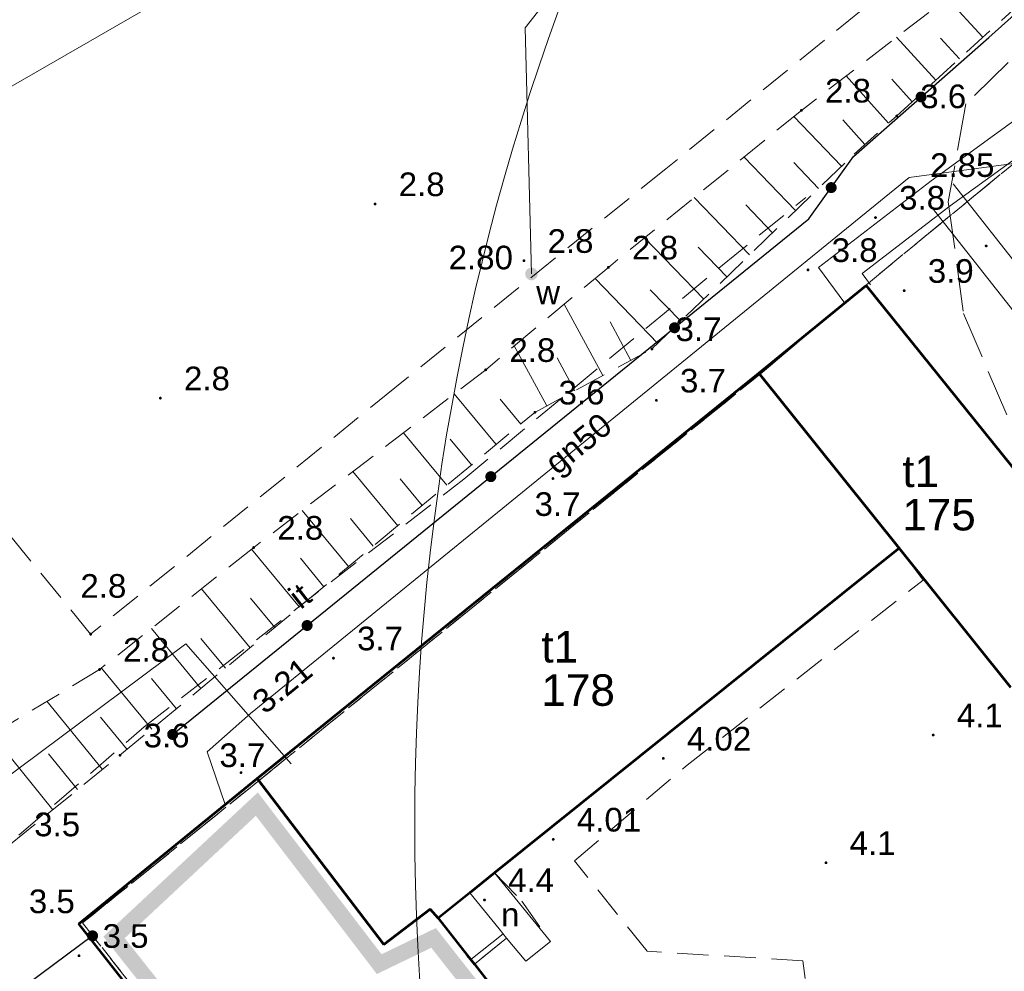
# Model space of a CAD drawing. Extents: x 5474185 to 5474933, y 5916077 to 5916824.
# Tile 132 of 256: x 5474531 to 5474562, y 5916305 to 5916335. Entities that reach past the tile are written whole.
import ezdxf
from ezdxf.enums import TextEntityAlignment as Align

# ---------------------------------------------------------------- set-up
doc = ezdxf.new("R2010")
doc.units = 0
for name, pattern in [('PRZER1-1', [1, 0.5, -0.5]), ('PRZER2-1', [1.5, 1, -0.5]), ('PRZER3-1', [2, 1.5, -0.5])]:
    doc.linetypes.add(name, pattern=pattern)
for name, color, linetype, lineweight in [('GESBZO', 253, 'CONTINUOUS', 50), ('GESBZO_O', 253, 'CONTINUOUS', 50), ('GESKKL', 253, 'CONTINUOUS', 18), ('GESPON', 253, 'CONTINUOUS', 18), ('GESPON_O', 253, 'CONTINUOUS', 18), ('GESSCH', 253, 'CONTINUOUS', 18), ('GESUZY', 253, 'CONTINUOUS', 18), ('GSLKOG', 253, 'CONTINUOUS', 35), ('GSLTZI', 253, 'CONTINUOUS', 18), ('GSLTZI_O', 253, 'CONTINUOUS', 18), ('GSPWPN', 253, 'CONTINUOUS', 13), ('GSPWPN_O', 253, 'CONTINUOUS', 13), ('GSPWPS', 253, 'CONTINUOUS', 13), ('GSPWPS_O', 253, 'CONTINUOUS', 13), ('GSSKOA', 253, 'CONTINUOUS', 18), ('GSSKOD', 253, 'CONTINUOUS', 18), ('GSSSPS', 254, 'CONTINUOUS', 18), ('GSSZSN', 254, 'CONTINUOUS', 18), ('GULCPR', 254, 'CONTINUOUS', 18), ('GULGPR', 254, 'CONTINUOUS', 18), ('GULGPR_O', 254, 'CONTINUOUS', 18), ('GULWPR', 7, 'CONTINUOUS', 18), ('GUPPRZ_O', 40, 'CONTINUOUS', 18), ('GUPWZA', 253, 'CONTINUOUS', 18), ('GUPWZA_O', 253, 'CONTINUOUS', 18), ('IS HP zasięg', 251, 'CONTINUOUS', 20)]:
    doc.layers.add(name, color=color, linetype=linetype, lineweight=lineweight)
doc.layers.add('I-SCIANA', color=12, linetype='CONTINUOUS')
doc.styles.add('Arial', font='arial.ttf')

msp = doc.modelspace()

# ---------------------------------------------------------------- hatches: boundary and pattern name
at = {"layer": 'GSLKOG'}
for points in [[(5474559.363733, 5916332.750363), (5474559.318918, 5916332.75923), (5474559.277924, 5916332.779394), (5474559.243546, 5916332.80948), (5474559.218127, 5916332.847439), (5474559.203398, 5916332.890684), (5474559.200363, 5916332.936267), (5474559.20923, 5916332.981082), (5474559.229394, 5916333.022076), (5474559.25948, 5916333.056454), (5474559.297439, 5916333.081873), (5474559.340684, 5916333.096602), (5474559.386267, 5916333.099637), (5474559.431082, 5916333.09077), (5474559.472076, 5916333.070606), (5474559.506454, 5916333.04052), (5474559.531873, 5916333.002561), (5474559.546602, 5916332.959316), (5474559.549637, 5916332.913733), (5474559.54077, 5916332.868918), (5474559.520606, 5916332.827924), (5474559.49052, 5916332.793546), (5474559.452561, 5916332.768127), (5474559.409316, 5916332.753398)], [(5474559.363733, 5916332.750363), (5474559.318918, 5916332.75923), (5474559.277924, 5916332.779394), (5474559.243546, 5916332.80948), (5474559.218127, 5916332.847439), (5474559.203398, 5916332.890684), (5474559.200363, 5916332.936267), (5474559.20923, 5916332.981082), (5474559.229394, 5916333.022076), (5474559.25948, 5916333.056454), (5474559.297439, 5916333.081873), (5474559.340684, 5916333.096602), (5474559.386267, 5916333.099637), (5474559.431082, 5916333.09077), (5474559.472076, 5916333.070606), (5474559.506454, 5916333.04052), (5474559.531873, 5916333.002561), (5474559.546602, 5916332.959316), (5474559.549637, 5916332.913733), (5474559.54077, 5916332.868918), (5474559.520606, 5916332.827924), (5474559.49052, 5916332.793546), (5474559.452561, 5916332.768127), (5474559.409316, 5916332.753398)], [(5474556.508363, 5916329.875793), (5474556.463841, 5916329.886035), (5474556.423488, 5916329.907451), (5474556.390053, 5916329.938581), (5474556.365813, 5916329.977305), (5474556.352422, 5916330.020982), (5474556.350793, 5916330.066637), (5474556.361035, 5916330.111159), (5474556.382451, 5916330.151512), (5474556.413581, 5916330.184947), (5474556.452305, 5916330.209187), (5474556.495982, 5916330.222578), (5474556.541637, 5916330.224207), (5474556.586159, 5916330.213965), (5474556.626512, 5916330.192549), (5474556.659947, 5916330.161419), (5474556.684187, 5916330.122695), (5474556.697578, 5916330.079018), (5474556.699207, 5916330.033363), (5474556.688965, 5916329.988841), (5474556.667549, 5916329.948488), (5474556.636419, 5916329.915053), (5474556.597695, 5916329.890813), (5474556.554018, 5916329.877422)], [(5474556.508363, 5916329.875793), (5474556.463841, 5916329.886035), (5474556.423488, 5916329.907451), (5474556.390053, 5916329.938581), (5474556.365813, 5916329.977305), (5474556.352422, 5916330.020982), (5474556.350793, 5916330.066637), (5474556.361035, 5916330.111159), (5474556.382451, 5916330.151512), (5474556.413581, 5916330.184947), (5474556.452305, 5916330.209187), (5474556.495982, 5916330.222578), (5474556.541637, 5916330.224207), (5474556.586159, 5916330.213965), (5474556.626512, 5916330.192549), (5474556.659947, 5916330.161419), (5474556.684187, 5916330.122695), (5474556.697578, 5916330.079018), (5474556.699207, 5916330.033363), (5474556.688965, 5916329.988841), (5474556.667549, 5916329.948488), (5474556.636419, 5916329.915053), (5474556.597695, 5916329.890813), (5474556.554018, 5916329.877422)], [(5474551.537778, 5916325.429086), (5474551.49335, 5916325.439727), (5474551.453189, 5916325.461503), (5474551.420034, 5916325.492932), (5474551.396143, 5916325.53187), (5474551.383144, 5916325.575666), (5474551.381922, 5916325.621334), (5474551.392562, 5916325.665761), (5474551.414339, 5916325.705922), (5474551.445767, 5916325.739077), (5474551.484706, 5916325.762969), (5474551.528502, 5916325.775968), (5474551.574169, 5916325.77719), (5474551.618597, 5916325.766549), (5474551.658757, 5916325.744773), (5474551.691913, 5916325.713345), (5474551.715804, 5916325.674406), (5474551.728803, 5916325.63061), (5474551.730025, 5916325.584942), (5474551.719385, 5916325.540515), (5474551.697608, 5916325.500354), (5474551.66618, 5916325.467199), (5474551.627241, 5916325.443307), (5474551.583445, 5916325.430308)], [(5474551.537778, 5916325.429086), (5474551.49335, 5916325.439727), (5474551.453189, 5916325.461503), (5474551.420034, 5916325.492932), (5474551.396143, 5916325.53187), (5474551.383144, 5916325.575666), (5474551.381922, 5916325.621334), (5474551.392562, 5916325.665761), (5474551.414339, 5916325.705922), (5474551.445767, 5916325.739077), (5474551.484706, 5916325.762969), (5474551.528502, 5916325.775968), (5474551.574169, 5916325.77719), (5474551.618597, 5916325.766549), (5474551.658757, 5916325.744773), (5474551.691913, 5916325.713345), (5474551.715804, 5916325.674406), (5474551.728803, 5916325.63061), (5474551.730025, 5916325.584942), (5474551.719385, 5916325.540515), (5474551.697608, 5916325.500354), (5474551.66618, 5916325.467199), (5474551.627241, 5916325.443307), (5474551.583445, 5916325.430308)], [(5474545.711804, 5916320.705948), (5474545.667377, 5916320.716589), (5474545.627216, 5916320.738365), (5474545.594061, 5916320.769793), (5474545.570169, 5916320.808732), (5474545.55717, 5916320.852528), (5474545.555948, 5916320.898196), (5474545.566589, 5916320.942623), (5474545.588365, 5916320.982784), (5474545.619793, 5916321.015939), (5474545.658732, 5916321.039831), (5474545.702528, 5916321.05283), (5474545.748196, 5916321.054052), (5474545.792623, 5916321.043411), (5474545.832784, 5916321.021635), (5474545.865939, 5916320.990207), (5474545.889831, 5916320.951268), (5474545.90283, 5916320.907472), (5474545.904052, 5916320.861804), (5474545.893411, 5916320.817377), (5474545.871635, 5916320.777216), (5474545.840207, 5916320.744061), (5474545.801268, 5916320.720169), (5474545.757472, 5916320.70717)], [(5474545.711804, 5916320.705948), (5474545.667377, 5916320.716589), (5474545.627216, 5916320.738365), (5474545.594061, 5916320.769793), (5474545.570169, 5916320.808732), (5474545.55717, 5916320.852528), (5474545.555948, 5916320.898196), (5474545.566589, 5916320.942623), (5474545.588365, 5916320.982784), (5474545.619793, 5916321.015939), (5474545.658732, 5916321.039831), (5474545.702528, 5916321.05283), (5474545.748196, 5916321.054052), (5474545.792623, 5916321.043411), (5474545.832784, 5916321.021635), (5474545.865939, 5916320.990207), (5474545.889831, 5916320.951268), (5474545.90283, 5916320.907472), (5474545.904052, 5916320.861804), (5474545.893411, 5916320.817377), (5474545.871635, 5916320.777216), (5474545.840207, 5916320.744061), (5474545.801268, 5916320.720169), (5474545.757472, 5916320.70717)], [(5474539.885831, 5916315.98281), (5474539.841403, 5916315.993451), (5474539.801243, 5916316.015227), (5474539.768087, 5916316.046655), (5474539.744196, 5916316.085594), (5474539.731197, 5916316.12939), (5474539.729975, 5916316.175058), (5474539.740615, 5916316.219485), (5474539.762392, 5916316.259646), (5474539.79382, 5916316.292801), (5474539.832759, 5916316.316693), (5474539.876555, 5916316.329692), (5474539.922222, 5916316.330914), (5474539.96665, 5916316.320273), (5474540.006811, 5916316.298497), (5474540.039966, 5916316.267068), (5474540.063857, 5916316.22813), (5474540.076856, 5916316.184334), (5474540.078078, 5916316.138666), (5474540.067438, 5916316.094239), (5474540.045661, 5916316.054078), (5474540.014233, 5916316.020923), (5474539.975294, 5916315.997031), (5474539.931498, 5916315.984032)], [(5474539.885831, 5916315.98281), (5474539.841403, 5916315.993451), (5474539.801243, 5916316.015227), (5474539.768087, 5916316.046655), (5474539.744196, 5916316.085594), (5474539.731197, 5916316.12939), (5474539.729975, 5916316.175058), (5474539.740615, 5916316.219485), (5474539.762392, 5916316.259646), (5474539.79382, 5916316.292801), (5474539.832759, 5916316.316693), (5474539.876555, 5916316.329692), (5474539.922222, 5916316.330914), (5474539.96665, 5916316.320273), (5474540.006811, 5916316.298497), (5474540.039966, 5916316.267068), (5474540.063857, 5916316.22813), (5474540.076856, 5916316.184334), (5474540.078078, 5916316.138666), (5474540.067438, 5916316.094239), (5474540.045661, 5916316.054078), (5474540.014233, 5916316.020923), (5474539.975294, 5916315.997031), (5474539.931498, 5916315.984032)], [(5474535.621804, 5916312.525948), (5474535.577377, 5916312.536589), (5474535.537216, 5916312.558365), (5474535.504061, 5916312.589793), (5474535.480169, 5916312.628732), (5474535.46717, 5916312.672528), (5474535.465948, 5916312.718196), (5474535.476589, 5916312.762623), (5474535.498365, 5916312.802784), (5474535.529793, 5916312.835939), (5474535.568732, 5916312.859831), (5474535.612528, 5916312.87283), (5474535.658196, 5916312.874052), (5474535.702623, 5916312.863411), (5474535.742784, 5916312.841635), (5474535.775939, 5916312.810207), (5474535.799831, 5916312.771268), (5474535.81283, 5916312.727472), (5474535.814052, 5916312.681804), (5474535.803411, 5916312.637377), (5474535.781635, 5916312.597216), (5474535.750207, 5916312.564061), (5474535.711268, 5916312.540169), (5474535.667472, 5916312.52717)], [(5474533.119894, 5916306.136135), (5474533.074217, 5916306.136909), (5474533.030297, 5916306.149481), (5474532.991126, 5916306.172991), (5474532.959375, 5916306.205838), (5474532.937208, 5916306.245784), (5474532.926135, 5916306.290106), (5474532.926909, 5916306.335783), (5474532.939481, 5916306.379703), (5474532.962991, 5916306.418874), (5474532.995838, 5916306.450625), (5474533.035784, 5916306.472792), (5474533.080106, 5916306.483865), (5474533.125783, 5916306.483091), (5474533.169703, 5916306.470519), (5474533.208874, 5916306.447009), (5474533.240625, 5916306.414162), (5474533.262792, 5916306.374216), (5474533.273865, 5916306.329894), (5474533.273091, 5916306.284217), (5474533.260519, 5916306.240297), (5474533.237009, 5916306.201126), (5474533.204162, 5916306.169375), (5474533.164216, 5916306.147208)]]:
    msp.add_hatch(color=256, dxfattribs=at).paths.add_polyline_path(points)
at = {"layer": 'GSPWPN'}
for points in [[(5474555.58, 5916332.455), (5474555.568353, 5916332.456533), (5474555.5575, 5916332.461029), (5474555.54818, 5916332.46818), (5474555.541029, 5916332.4775), (5474555.536533, 5916332.488353), (5474555.535, 5916332.5), (5474555.536533, 5916332.511647), (5474555.541029, 5916332.5225), (5474555.54818, 5916332.53182), (5474555.5575, 5916332.538971), (5474555.568353, 5916332.543467), (5474555.58, 5916332.545), (5474555.591647, 5916332.543467), (5474555.6025, 5916332.538971), (5474555.61182, 5916332.53182), (5474555.618971, 5916332.5225), (5474555.623467, 5916332.511647), (5474555.625, 5916332.5), (5474555.623467, 5916332.488353), (5474555.618971, 5916332.4775), (5474555.61182, 5916332.46818), (5474555.6025, 5916332.461029), (5474555.591647, 5916332.456533)], [(5474558.6, 5916332.275), (5474558.588353, 5916332.276533), (5474558.5775, 5916332.281029), (5474558.56818, 5916332.28818), (5474558.561029, 5916332.2975), (5474558.556533, 5916332.308353), (5474558.555, 5916332.32), (5474558.556533, 5916332.331647), (5474558.561029, 5916332.3425), (5474558.56818, 5916332.35182), (5474558.5775, 5916332.358971), (5474558.588353, 5916332.363467), (5474558.6, 5916332.365), (5474558.611647, 5916332.363467), (5474558.6225, 5916332.358971), (5474558.63182, 5916332.35182), (5474558.638971, 5916332.3425), (5474558.643467, 5916332.331647), (5474558.645, 5916332.32), (5474558.643467, 5916332.308353), (5474558.638971, 5916332.2975), (5474558.63182, 5916332.28818), (5474558.6225, 5916332.281029), (5474558.611647, 5916332.276533)], [(5474542.06, 5916329.485), (5474542.048353, 5916329.486533), (5474542.0375, 5916329.491029), (5474542.02818, 5916329.49818), (5474542.021029, 5916329.5075), (5474542.016533, 5916329.518353), (5474542.015, 5916329.53), (5474542.016533, 5916329.541647), (5474542.021029, 5916329.5525), (5474542.02818, 5916329.56182), (5474542.0375, 5916329.568971), (5474542.048353, 5916329.573467), (5474542.06, 5916329.575), (5474542.071647, 5916329.573467), (5474542.0825, 5916329.568971), (5474542.09182, 5916329.56182), (5474542.098971, 5916329.5525), (5474542.103467, 5916329.541647), (5474542.105, 5916329.53), (5474542.103467, 5916329.518353), (5474542.098971, 5916329.5075), (5474542.09182, 5916329.49818), (5474542.0825, 5916329.491029), (5474542.071647, 5916329.486533)], [(5474557.93, 5916329.055), (5474557.918353, 5916329.056533), (5474557.9075, 5916329.061029), (5474557.89818, 5916329.06818), (5474557.891029, 5916329.0775), (5474557.886533, 5916329.088353), (5474557.885, 5916329.1), (5474557.886533, 5916329.111647), (5474557.891029, 5916329.1225), (5474557.89818, 5916329.13182), (5474557.9075, 5916329.138971), (5474557.918353, 5916329.143467), (5474557.93, 5916329.145), (5474557.941647, 5916329.143467), (5474557.9525, 5916329.138971), (5474557.96182, 5916329.13182), (5474557.968971, 5916329.1225), (5474557.973467, 5916329.111647), (5474557.975, 5916329.1), (5474557.973467, 5916329.088353), (5474557.968971, 5916329.0775), (5474557.96182, 5916329.06818), (5474557.9525, 5916329.061029), (5474557.941647, 5916329.056533)], [(5474561.44, 5916328.155), (5474561.428353, 5916328.156533), (5474561.4175, 5916328.161029), (5474561.40818, 5916328.16818), (5474561.401029, 5916328.1775), (5474561.396533, 5916328.188353), (5474561.395, 5916328.2), (5474561.396533, 5916328.211647), (5474561.401029, 5916328.2225), (5474561.40818, 5916328.23182), (5474561.4175, 5916328.238971), (5474561.428353, 5916328.243467), (5474561.44, 5916328.245), (5474561.451647, 5916328.243467), (5474561.4625, 5916328.238971), (5474561.47182, 5916328.23182), (5474561.478971, 5916328.2225), (5474561.483467, 5916328.211647), (5474561.485, 5916328.2), (5474561.483467, 5916328.188353), (5474561.478971, 5916328.1775), (5474561.47182, 5916328.16818), (5474561.4625, 5916328.161029), (5474561.451647, 5916328.156533)], [(5474546.78, 5916327.685), (5474546.768353, 5916327.686533), (5474546.7575, 5916327.691029), (5474546.74818, 5916327.69818), (5474546.741029, 5916327.7075), (5474546.736533, 5916327.718353), (5474546.735, 5916327.73), (5474546.736533, 5916327.741647), (5474546.741029, 5916327.7525), (5474546.74818, 5916327.76182), (5474546.7575, 5916327.768971), (5474546.768353, 5916327.773467), (5474546.78, 5916327.775), (5474546.791647, 5916327.773467), (5474546.8025, 5916327.768971), (5474546.81182, 5916327.76182), (5474546.818971, 5916327.7525), (5474546.823467, 5916327.741647), (5474546.825, 5916327.73), (5474546.823467, 5916327.718353), (5474546.818971, 5916327.7075), (5474546.81182, 5916327.69818), (5474546.8025, 5916327.691029), (5474546.791647, 5916327.686533)], [(5474549.46, 5916327.475), (5474549.448353, 5916327.476533), (5474549.4375, 5916327.481029), (5474549.42818, 5916327.48818), (5474549.421029, 5916327.4975), (5474549.416533, 5916327.508353), (5474549.415, 5916327.52), (5474549.416533, 5916327.531647), (5474549.421029, 5916327.5425), (5474549.42818, 5916327.55182), (5474549.4375, 5916327.558971), (5474549.448353, 5916327.563467), (5474549.46, 5916327.565), (5474549.471647, 5916327.563467), (5474549.4825, 5916327.558971), (5474549.49182, 5916327.55182), (5474549.498971, 5916327.5425), (5474549.503467, 5916327.531647), (5474549.505, 5916327.52), (5474549.503467, 5916327.508353), (5474549.498971, 5916327.4975), (5474549.49182, 5916327.48818), (5474549.4825, 5916327.481029), (5474549.471647, 5916327.476533)], [(5474555.79, 5916327.395), (5474555.778353, 5916327.396533), (5474555.7675, 5916327.401029), (5474555.75818, 5916327.40818), (5474555.751029, 5916327.4175), (5474555.746533, 5916327.428353), (5474555.745, 5916327.44), (5474555.746533, 5916327.451647), (5474555.751029, 5916327.4625), (5474555.75818, 5916327.47182), (5474555.7675, 5916327.478971), (5474555.778353, 5916327.483467), (5474555.79, 5916327.485), (5474555.801647, 5916327.483467), (5474555.8125, 5916327.478971), (5474555.82182, 5916327.47182), (5474555.828971, 5916327.4625), (5474555.833467, 5916327.451647), (5474555.835, 5916327.44), (5474555.833467, 5916327.428353), (5474555.828971, 5916327.4175), (5474555.82182, 5916327.40818), (5474555.8125, 5916327.401029), (5474555.801647, 5916327.396533)], [(5474558.84, 5916326.735), (5474558.828353, 5916326.736533), (5474558.8175, 5916326.741029), (5474558.80818, 5916326.74818), (5474558.801029, 5916326.7575), (5474558.796533, 5916326.768353), (5474558.795, 5916326.78), (5474558.796533, 5916326.791647), (5474558.801029, 5916326.8025), (5474558.80818, 5916326.81182), (5474558.8175, 5916326.818971), (5474558.828353, 5916326.823467), (5474558.84, 5916326.825), (5474558.851647, 5916326.823467), (5474558.8625, 5916326.818971), (5474558.87182, 5916326.81182), (5474558.878971, 5916326.8025), (5474558.883467, 5916326.791647), (5474558.885, 5916326.78), (5474558.883467, 5916326.768353), (5474558.878971, 5916326.7575), (5474558.87182, 5916326.74818), (5474558.8625, 5916326.741029), (5474558.851647, 5916326.736533)], [(5474550.84, 5916324.885), (5474550.828353, 5916324.886533), (5474550.8175, 5916324.891029), (5474550.80818, 5916324.89818), (5474550.801029, 5916324.9075), (5474550.796533, 5916324.918353), (5474550.795, 5916324.93), (5474550.796533, 5916324.941647), (5474550.801029, 5916324.9525), (5474550.80818, 5916324.96182), (5474550.8175, 5916324.968971), (5474550.828353, 5916324.973467), (5474550.84, 5916324.975), (5474550.851647, 5916324.973467), (5474550.8625, 5916324.968971), (5474550.87182, 5916324.96182), (5474550.878971, 5916324.9525), (5474550.883467, 5916324.941647), (5474550.885, 5916324.93), (5474550.883467, 5916324.918353), (5474550.878971, 5916324.9075), (5474550.87182, 5916324.89818), (5474550.8625, 5916324.891029), (5474550.851647, 5916324.886533)], [(5474545.57, 5916324.225), (5474545.558353, 5916324.226533), (5474545.5475, 5916324.231029), (5474545.53818, 5916324.23818), (5474545.531029, 5916324.2475), (5474545.526533, 5916324.258353), (5474545.525, 5916324.27), (5474545.526533, 5916324.281647), (5474545.531029, 5916324.2925), (5474545.53818, 5916324.30182), (5474545.5475, 5916324.308971), (5474545.558353, 5916324.313467), (5474545.57, 5916324.315), (5474545.581647, 5916324.313467), (5474545.5925, 5916324.308971), (5474545.60182, 5916324.30182), (5474545.608971, 5916324.2925), (5474545.613467, 5916324.281647), (5474545.615, 5916324.27), (5474545.613467, 5916324.258353), (5474545.608971, 5916324.2475), (5474545.60182, 5916324.23818), (5474545.5925, 5916324.231029), (5474545.581647, 5916324.226533)], [(5474535.25, 5916323.325), (5474535.238353, 5916323.326533), (5474535.2275, 5916323.331029), (5474535.21818, 5916323.33818), (5474535.211029, 5916323.3475), (5474535.206533, 5916323.358353), (5474535.205, 5916323.37), (5474535.206533, 5916323.381647), (5474535.211029, 5916323.3925), (5474535.21818, 5916323.40182), (5474535.2275, 5916323.408971), (5474535.238353, 5916323.413467), (5474535.25, 5916323.415), (5474535.261647, 5916323.413467), (5474535.2725, 5916323.408971), (5474535.28182, 5916323.40182), (5474535.288971, 5916323.3925), (5474535.293467, 5916323.381647), (5474535.295, 5916323.37), (5474535.293467, 5916323.358353), (5474535.288971, 5916323.3475), (5474535.28182, 5916323.33818), (5474535.2725, 5916323.331029), (5474535.261647, 5916323.326533)], [(5474550.98, 5916323.255), (5474550.968353, 5916323.256533), (5474550.9575, 5916323.261029), (5474550.94818, 5916323.26818), (5474550.941029, 5916323.2775), (5474550.936533, 5916323.288353), (5474550.935, 5916323.3), (5474550.936533, 5916323.311647), (5474550.941029, 5916323.3225), (5474550.94818, 5916323.33182), (5474550.9575, 5916323.338971), (5474550.968353, 5916323.343467), (5474550.98, 5916323.345), (5474550.991647, 5916323.343467), (5474551.0025, 5916323.338971), (5474551.01182, 5916323.33182), (5474551.018971, 5916323.3225), (5474551.023467, 5916323.311647), (5474551.025, 5916323.3), (5474551.023467, 5916323.288353), (5474551.018971, 5916323.2775), (5474551.01182, 5916323.26818), (5474551.0025, 5916323.261029), (5474550.991647, 5916323.256533)], [(5474547.13, 5916322.875), (5474547.118353, 5916322.876533), (5474547.1075, 5916322.881029), (5474547.09818, 5916322.88818), (5474547.091029, 5916322.8975), (5474547.086533, 5916322.908353), (5474547.085, 5916322.92), (5474547.086533, 5916322.931647), (5474547.091029, 5916322.9425), (5474547.09818, 5916322.95182), (5474547.1075, 5916322.958971), (5474547.118353, 5916322.963467), (5474547.13, 5916322.965), (5474547.141647, 5916322.963467), (5474547.1525, 5916322.958971), (5474547.16182, 5916322.95182), (5474547.168971, 5916322.9425), (5474547.173467, 5916322.931647), (5474547.175, 5916322.92), (5474547.173467, 5916322.908353), (5474547.168971, 5916322.8975), (5474547.16182, 5916322.88818), (5474547.1525, 5916322.881029), (5474547.141647, 5916322.876533)], [(5474547.7, 5916320.775), (5474547.688353, 5916320.776533), (5474547.6775, 5916320.781029), (5474547.66818, 5916320.78818), (5474547.661029, 5916320.7975), (5474547.656533, 5916320.808353), (5474547.655, 5916320.82), (5474547.656533, 5916320.831647), (5474547.661029, 5916320.8425), (5474547.66818, 5916320.85182), (5474547.6775, 5916320.858971), (5474547.688353, 5916320.863467), (5474547.7, 5916320.865), (5474547.711647, 5916320.863467), (5474547.7225, 5916320.858971), (5474547.73182, 5916320.85182), (5474547.738971, 5916320.8425), (5474547.743467, 5916320.831647), (5474547.745, 5916320.82), (5474547.743467, 5916320.808353), (5474547.738971, 5916320.7975), (5474547.73182, 5916320.78818), (5474547.7225, 5916320.781029), (5474547.711647, 5916320.776533)], [(5474538.21, 5916318.585), (5474538.198353, 5916318.586533), (5474538.1875, 5916318.591029), (5474538.17818, 5916318.59818), (5474538.171029, 5916318.6075), (5474538.166533, 5916318.618353), (5474538.165, 5916318.63), (5474538.166533, 5916318.641647), (5474538.171029, 5916318.6525), (5474538.17818, 5916318.66182), (5474538.1875, 5916318.668971), (5474538.198353, 5916318.673467), (5474538.21, 5916318.675), (5474538.221647, 5916318.673467), (5474538.2325, 5916318.668971), (5474538.24182, 5916318.66182), (5474538.248971, 5916318.6525), (5474538.253467, 5916318.641647), (5474538.255, 5916318.63), (5474538.253467, 5916318.618353), (5474538.248971, 5916318.6075), (5474538.24182, 5916318.59818), (5474538.2325, 5916318.591029), (5474538.221647, 5916318.586533)], [(5474533.04, 5916315.835), (5474533.028353, 5916315.836533), (5474533.0175, 5916315.841029), (5474533.00818, 5916315.84818), (5474533.001029, 5916315.8575), (5474532.996533, 5916315.868353), (5474532.995, 5916315.88), (5474532.996533, 5916315.891647), (5474533.001029, 5916315.9025), (5474533.00818, 5916315.91182), (5474533.0175, 5916315.918971), (5474533.028353, 5916315.923467), (5474533.04, 5916315.925), (5474533.051647, 5916315.923467), (5474533.0625, 5916315.918971), (5474533.07182, 5916315.91182), (5474533.078971, 5916315.9025), (5474533.083467, 5916315.891647), (5474533.085, 5916315.88), (5474533.083467, 5916315.868353), (5474533.078971, 5916315.8575), (5474533.07182, 5916315.84818), (5474533.0625, 5916315.841029), (5474533.051647, 5916315.836533)], [(5474540.74, 5916315.075), (5474540.728353, 5916315.076533), (5474540.7175, 5916315.081029), (5474540.70818, 5916315.08818), (5474540.701029, 5916315.0975), (5474540.696533, 5916315.108353), (5474540.695, 5916315.12), (5474540.696533, 5916315.131647), (5474540.701029, 5916315.1425), (5474540.70818, 5916315.15182), (5474540.7175, 5916315.158971), (5474540.728353, 5916315.163467), (5474540.74, 5916315.165), (5474540.751647, 5916315.163467), (5474540.7625, 5916315.158971), (5474540.77182, 5916315.15182), (5474540.778971, 5916315.1425), (5474540.783467, 5916315.131647), (5474540.785, 5916315.12), (5474540.783467, 5916315.108353), (5474540.778971, 5916315.0975), (5474540.77182, 5916315.08818), (5474540.7625, 5916315.081029), (5474540.751647, 5916315.076533)], [(5474533.32, 5916314.715), (5474533.308353, 5916314.716533), (5474533.2975, 5916314.721029), (5474533.28818, 5916314.72818), (5474533.281029, 5916314.7375), (5474533.276533, 5916314.748353), (5474533.275, 5916314.76), (5474533.276533, 5916314.771647), (5474533.281029, 5916314.7825), (5474533.28818, 5916314.79182), (5474533.2975, 5916314.798971), (5474533.308353, 5916314.803467), (5474533.32, 5916314.805), (5474533.331647, 5916314.803467), (5474533.3425, 5916314.798971), (5474533.35182, 5916314.79182), (5474533.358971, 5916314.7825), (5474533.363467, 5916314.771647), (5474533.365, 5916314.76), (5474533.363467, 5916314.748353), (5474533.358971, 5916314.7375), (5474533.35182, 5916314.72818), (5474533.3425, 5916314.721029), (5474533.331647, 5916314.716533)], [(5474559.76, 5916312.635), (5474559.748353, 5916312.636533), (5474559.7375, 5916312.641029), (5474559.72818, 5916312.64818), (5474559.721029, 5916312.6575), (5474559.716533, 5916312.668353), (5474559.715, 5916312.68), (5474559.716533, 5916312.691647), (5474559.721029, 5916312.7025), (5474559.72818, 5916312.71182), (5474559.7375, 5916312.718971), (5474559.748353, 5916312.723467), (5474559.76, 5916312.725), (5474559.771647, 5916312.723467), (5474559.7825, 5916312.718971), (5474559.79182, 5916312.71182), (5474559.798971, 5916312.7025), (5474559.803467, 5916312.691647), (5474559.805, 5916312.68), (5474559.803467, 5916312.668353), (5474559.798971, 5916312.6575), (5474559.79182, 5916312.64818), (5474559.7825, 5916312.641029), (5474559.771647, 5916312.636533)], [(5474533.97, 5916311.995), (5474533.958353, 5916311.996533), (5474533.9475, 5916312.001029), (5474533.93818, 5916312.00818), (5474533.931029, 5916312.0175), (5474533.926533, 5916312.028353), (5474533.925, 5916312.04), (5474533.926533, 5916312.051647), (5474533.931029, 5916312.0625), (5474533.93818, 5916312.07182), (5474533.9475, 5916312.078971), (5474533.958353, 5916312.083467), (5474533.97, 5916312.085), (5474533.981647, 5916312.083467), (5474533.9925, 5916312.078971), (5474534.00182, 5916312.07182), (5474534.008971, 5916312.0625), (5474534.013467, 5916312.051647), (5474534.015, 5916312.04), (5474534.013467, 5916312.028353), (5474534.008971, 5916312.0175), (5474534.00182, 5916312.00818), (5474533.9925, 5916312.001029), (5474533.981647, 5916311.996533)], [(5474537.81, 5916311.445), (5474537.798353, 5916311.446533), (5474537.7875, 5916311.451029), (5474537.77818, 5916311.45818), (5474537.771029, 5916311.4675), (5474537.766533, 5916311.478353), (5474537.765, 5916311.49), (5474537.766533, 5916311.501647), (5474537.771029, 5916311.5125), (5474537.77818, 5916311.52182), (5474537.7875, 5916311.528971), (5474537.798353, 5916311.533467), (5474537.81, 5916311.535), (5474537.821647, 5916311.533467), (5474537.8325, 5916311.528971), (5474537.84182, 5916311.52182), (5474537.848971, 5916311.5125), (5474537.853467, 5916311.501647), (5474537.855, 5916311.49), (5474537.853467, 5916311.478353), (5474537.848971, 5916311.4675), (5474537.84182, 5916311.45818), (5474537.8325, 5916311.451029), (5474537.821647, 5916311.446533)], [(5474556.36, 5916308.585), (5474556.348353, 5916308.586533), (5474556.3375, 5916308.591029), (5474556.32818, 5916308.59818), (5474556.321029, 5916308.6075), (5474556.316533, 5916308.618353), (5474556.315, 5916308.63), (5474556.316533, 5916308.641647), (5474556.321029, 5916308.6525), (5474556.32818, 5916308.66182), (5474556.3375, 5916308.668971), (5474556.348353, 5916308.673467), (5474556.36, 5916308.675), (5474556.371647, 5916308.673467), (5474556.3825, 5916308.668971), (5474556.39182, 5916308.66182), (5474556.398971, 5916308.6525), (5474556.403467, 5916308.641647), (5474556.405, 5916308.63), (5474556.403467, 5916308.618353), (5474556.398971, 5916308.6075), (5474556.39182, 5916308.59818), (5474556.3825, 5916308.591029), (5474556.371647, 5916308.586533)], [(5474545.53, 5916307.405), (5474545.518353, 5916307.406533), (5474545.5075, 5916307.411029), (5474545.49818, 5916307.41818), (5474545.491029, 5916307.4275), (5474545.486533, 5916307.438353), (5474545.485, 5916307.45), (5474545.486533, 5916307.461647), (5474545.491029, 5916307.4725), (5474545.49818, 5916307.48182), (5474545.5075, 5916307.488971), (5474545.518353, 5916307.493467), (5474545.53, 5916307.495), (5474545.541647, 5916307.493467), (5474545.5525, 5916307.488971), (5474545.56182, 5916307.48182), (5474545.568971, 5916307.4725), (5474545.573467, 5916307.461647), (5474545.575, 5916307.45), (5474545.573467, 5916307.438353), (5474545.568971, 5916307.4275), (5474545.56182, 5916307.41818), (5474545.5525, 5916307.411029), (5474545.541647, 5916307.406533)], [(5474532.67, 5916305.635), (5474532.658353, 5916305.636533), (5474532.6475, 5916305.641029), (5474532.63818, 5916305.64818), (5474532.631029, 5916305.6575), (5474532.626533, 5916305.668353), (5474532.625, 5916305.68), (5474532.626533, 5916305.691647), (5474532.631029, 5916305.7025), (5474532.63818, 5916305.71182), (5474532.6475, 5916305.718971), (5474532.658353, 5916305.723467), (5474532.67, 5916305.725), (5474532.681647, 5916305.723467), (5474532.6925, 5916305.718971), (5474532.70182, 5916305.71182), (5474532.708971, 5916305.7025), (5474532.713467, 5916305.691647), (5474532.715, 5916305.68), (5474532.713467, 5916305.668353), (5474532.708971, 5916305.6575), (5474532.70182, 5916305.64818), (5474532.6925, 5916305.641029), (5474532.681647, 5916305.636533)]]:
    msp.add_hatch(color=256, dxfattribs=at).paths.add_polyline_path(points)
at = {"layer": 'GSPWPS'}
for points in [[(5474551.2, 5916311.895), (5474551.188353, 5916311.896533), (5474551.1775, 5916311.901029), (5474551.16818, 5916311.90818), (5474551.161029, 5916311.9175), (5474551.156533, 5916311.928353), (5474551.155, 5916311.94), (5474551.156533, 5916311.951647), (5474551.161029, 5916311.9625), (5474551.16818, 5916311.97182), (5474551.1775, 5916311.978971), (5474551.188353, 5916311.983467), (5474551.2, 5916311.985), (5474551.211647, 5916311.983467), (5474551.2225, 5916311.978971), (5474551.23182, 5916311.97182), (5474551.238971, 5916311.9625), (5474551.243467, 5916311.951647), (5474551.245, 5916311.94), (5474551.243467, 5916311.928353), (5474551.238971, 5916311.9175), (5474551.23182, 5916311.90818), (5474551.2225, 5916311.901029), (5474551.211647, 5916311.896533)], [(5474547.71, 5916309.325), (5474547.698353, 5916309.326533), (5474547.6875, 5916309.331029), (5474547.67818, 5916309.33818), (5474547.671029, 5916309.3475), (5474547.666533, 5916309.358353), (5474547.665, 5916309.37), (5474547.666533, 5916309.381647), (5474547.671029, 5916309.3925), (5474547.67818, 5916309.40182), (5474547.6875, 5916309.408971), (5474547.698353, 5916309.413467), (5474547.71, 5916309.415), (5474547.721647, 5916309.413467), (5474547.7325, 5916309.408971), (5474547.74182, 5916309.40182), (5474547.748971, 5916309.3925), (5474547.753467, 5916309.381647), (5474547.755, 5916309.37), (5474547.753467, 5916309.358353), (5474547.748971, 5916309.3475), (5474547.74182, 5916309.33818), (5474547.7325, 5916309.331029), (5474547.721647, 5916309.326533)]]:
    msp.add_hatch(color=256, dxfattribs=at).paths.add_polyline_path(points)
at = {"layer": 'GUPWZA'}
msp.add_hatch(color=256, dxfattribs=at).paths.add_polyline_path([(5474546.997068, 5916327.111319), (5474546.946427, 5916327.124024), (5474546.9008, 5916327.149403), (5474546.863296, 5916327.185727), (5474546.836472, 5916327.230519), (5474546.822154, 5916327.280728), (5474546.821319, 5916327.332932), (5474546.834024, 5916327.383573), (5474546.859403, 5916327.4292), (5474546.895727, 5916327.466704), (5474546.940519, 5916327.493528), (5474546.990728, 5916327.507846), (5474547.042932, 5916327.508681), (5474547.093573, 5916327.495976), (5474547.1392, 5916327.470597), (5474547.176704, 5916327.434273), (5474547.203528, 5916327.389481), (5474547.217846, 5916327.339272), (5474547.218681, 5916327.287068), (5474547.205976, 5916327.236427), (5474547.180597, 5916327.1908), (5474547.144273, 5916327.153296), (5474547.099481, 5916327.126472), (5474547.049272, 5916327.112154)])

# ---------------------------------------------------------------- linework, layer by layer
at = {"layer": 'GESBZO', "linetype": 'Continuous', "lineweight": 53}
for p, q in [((5474554.23, 5916324.16, 10.18), (5474557.63, 5916326.94, 10.18)), ((5474557.63, 5916326.94, 10.18), (5474565.66, 5916316.97, 10.18)), ((5474538.32, 5916311.3, 10.18), (5474554.23, 5916324.16, 10.18)), ((5474554.23, 5916324.16, 10.18), (5474558.68, 5916318.61, 10.18)), ((5474558.68, 5916318.61, 10.18), (5474554.23, 5916324.16, 10.18)), ((5474558.68, 5916318.61, 10.18), (5474545.85, 5916308.31, 10.18)), ((5474562.22, 5916314.19, 10.18), (5474558.68, 5916318.61, 10.18)), ((5474532.66, 5916306.69, 10.18), (5474538.32, 5916311.3, 10.18)), ((5474542.34, 5916306.04, 10.18), (5474538.32, 5916311.3, 10.18)), ((5474538.32, 5916311.3, 10.18), (5474542.34, 5916306.04, 10.18)), ((5474545.85, 5916308.31, 10.18), (5474545.07, 5916307.68, 10.18)), ((5474545.07, 5916307.68, 10.18), (5474544.06, 5916306.87, 10.18)), ((5474543.81, 5916307.16, 10.18), (5474542.34, 5916306.04, 10.18)), ((5474542.34, 5916306.04, 10.18), (5474543.81, 5916307.16, 10.18)), ((5474544.06, 5916306.87, 10.18), (5474543.81, 5916307.16, 10.18)), ((5474543.81, 5916307.16, 10.18), (5474544.06, 5916306.87, 10.18)), ((5474544.06, 5916306.87, 10.18), (5474544.98, 5916305.7, 10.18)), ((5474545.73, 5916290.12, 10.18), (5474532.66, 5916306.69, 10.18)), ((5474544.98, 5916305.7, 10.18), (5474545.21, 5916305.41, 10.18)), ((5474545.21, 5916305.41, 10.18), (5474552.7, 5916295.87, 10.18))]:
    msp.add_line(p, q, dxfattribs=at)
at = {"layer": 'GESKKL', "linetype": 'PRZER3-1', "lineweight": 13}
for p, q in [((5474557.64, 5916326.97, 10.06), (5474570.03, 5916337.16, 10.06)), ((5474554.28, 5916324.14, 10.06), (5474557.64, 5916326.97, 10.06)), ((5474538.11, 5916311.02, 10.06), (5474554.28, 5916324.14, 10.06)), ((5474532.78, 5916306.72, 10.06), (5474538.11, 5916311.02, 10.06)), ((5474545.78, 5916290.31, 10.06), (5474532.78, 5916306.72, 10.06))]:
    msp.add_line(p, q, dxfattribs=at)
at = {"layer": 'GESPON', "linetype": 'Continuous', "lineweight": 13}
for p, q in [((5474545.85, 5916308.31, 10.18), (5474545.07, 5916307.68, 10.18)), ((5474547.62, 5916306.13, 10.18), (5474545.85, 5916308.31, 10.18)), ((5474545.07, 5916307.68, 10.18), (5474546, 5916306.53, 10.18)), ((5474546, 5916306.53, 10.18), (5474546.23, 5916306.24, 10.18)), ((5474546.23, 5916306.24, 10.18), (5474546.84, 5916305.51, 10.18)), ((5474546.84, 5916305.51, 10.18), (5474547.62, 5916306.13, 10.18))]:
    msp.add_line(p, q, dxfattribs=at)
at = {"layer": 'GESSCH', "linetype": 'Continuous', "lineweight": 13}
for p, q in [((5474544.06, 5916306.87, 10.18), (5474545.07, 5916307.68, 10.18)), ((5474545.07, 5916307.68, 10.18), (5474546, 5916306.53, 10.18)), ((5474544.98, 5916305.7, 10.18), (5474544.06, 5916306.87, 10.18)), ((5474546, 5916306.53, 10.18), (5474546.23, 5916306.24, 10.18)), ((5474546.23, 5916306.24, 10.18), (5474545.21, 5916305.41, 10.18)), ((5474545.21, 5916305.41, 10.18), (5474544.98, 5916305.7, 10.18))]:
    msp.add_line(p, q, dxfattribs=at)
at = {"layer": 'GESSCH', "linetype": 'Continuous', "lineweight": 18, "elevation": 10.18, "flags": 128}
msp.add_lwpolyline([(5474545.095, 5916305.555), (5474546.125241, 5916306.372088)], dxfattribs=at)
at = {"layer": 'GESUZY', "linetype": 'PRZER1-1', "lineweight": 13}
for p, q in [((5474557.64, 5916326.97, 10.08), (5474570.03, 5916337.16, 10.08)), ((5474570.03, 5916337.16, 10.08), (5474557.64, 5916326.97, 10.08)), ((5474554.28, 5916324.14, 10.08), (5474557.64, 5916326.97, 10.08)), ((5474557.64, 5916326.97, 10.08), (5474554.28, 5916324.14, 10.08)), ((5474538.11, 5916311.02, 10.08), (5474554.28, 5916324.14, 10.08)), ((5474554.28, 5916324.14, 10.08), (5474538.11, 5916311.02, 10.08)), ((5474532.78, 5916306.72, 10.08), (5474538.11, 5916311.02, 10.08)), ((5474538.11, 5916311.02, 10.08), (5474532.78, 5916306.72, 10.08)), ((5474545.78, 5916290.31, 10.08), (5474532.78, 5916306.72, 10.08)), ((5474532.78, 5916306.72, 10.08), (5474545.78, 5916290.31, 10.08))]:
    msp.add_line(p, q, dxfattribs=at)
at = {"layer": 'GSLKOG', "linetype": 'Continuous', "lineweight": 30}
for p, q in [((5474561.52, 5916334.81, 10.18), (5474565.78, 5916338.64, 10.18)), ((5474557.23, 5916331.04, 10.18), (5474561.52, 5916334.81, 10.18)), ((5474555.82, 5916329.06, 10.18), (5474557.23, 5916331.04, 10.18)), ((5474535.64, 5916312.7, 10.18), (5474555.82, 5916329.06, 10.18)), ((5474533.1, 5916306.31, 10.18), (5474522.07, 5916298.14, 10.18))]:
    msp.add_line(p, q, dxfattribs=at)
at = {"layer": 'GSLTZI', "linetype": 'PRZER2-1', "lineweight": 13}
for p, q in [((5474553.08, 5916327.59, 10.1), (5474555.72, 5916329.74, 10.1)), ((5474544.87, 5916320.8, 10.1), (5474553.08, 5916327.59, 10.1)), ((5474534.74, 5916312.94, 10.1), (5474544.87, 5916320.8, 10.1)), ((5474530.76, 5916309.5, 10.1), (5474534.74, 5916312.94, 10.1))]:
    msp.add_line(p, q, dxfattribs=at)
at = {"layer": 'GSSKOA', "linetype": 'PRZER3-1', "lineweight": 13}
for p, q in [((5474563.57, 5916335.42, 10.18), (5474560.8, 5916332.71, 10.18)), ((5474560.8, 5916332.71, 10.18), (5474560.24, 5916329.6, 10.18)), ((5474560.24, 5916329.6, 10.18), (5474560.72, 5916326.06, 10.18)), ((5474560.72, 5916326.06, 10.18), (5474562.22, 5916322.54, 10.18))]:
    msp.add_line(p, q, dxfattribs=at)
at = {"layer": 'GSSKOD', "linetype": 'PRZER2-1', "lineweight": 13}
for p, q in [((5474558.68, 5916318.61, 10.18), (5474556.95, 5916317.23, 10.18)), ((5474559.44, 5916317.6, 10.18), (5474558.68, 5916318.61, 10.18)), ((5474551.9, 5916311.68, 10.18), (5474559.44, 5916317.6, 10.18)), ((5474556.95, 5916317.23, 10.18), (5474545.85, 5916308.31, 10.18)), ((5474548.38, 5916308.69, 10.18), (5474551.9, 5916311.68, 10.18)), ((5474550.69, 5916305.82, 10.18), (5474548.38, 5916308.69, 10.18)), ((5474545.85, 5916308.31, 10.18), (5474546.71, 5916307.41, 10.18)), ((5474546.71, 5916307.41, 10.18), (5474547.62, 5916306.13, 10.18)), ((5474546.23, 5916306.24, 10.18), (5474545.21, 5916305.41, 10.18)), ((5474546.84, 5916305.51, 10.18), (5474546.23, 5916306.24, 10.18)), ((5474547.62, 5916306.13, 10.18), (5474546.84, 5916305.51, 10.18)), ((5474555.63, 5916305.52, 10.18), (5474550.69, 5916305.82, 10.18)), ((5474555.7, 5916304.96, 10.18), (5474555.63, 5916305.52, 10.18)), ((5474545.21, 5916305.41, 10.18), (5474547.99, 5916301.86, 10.18))]:
    msp.add_line(p, q, dxfattribs=at)
at = {"layer": 'GSSSPS', "linetype": 'PRZER2-1', "lineweight": 13}
for p, q in [((5474560.97, 5916338.5, 10.1), (5474551.28, 5916330.65, 10.1)), ((5474551.28, 5916330.65, 10.1), (5474542.69, 5916323.7, 10.1)), ((5474533.04, 5916315.88, 10.1), (5474525.99, 5916324.5, 10.1)), ((5474542.69, 5916323.7, 10.1), (5474533.04, 5916315.88, 10.1))]:
    msp.add_line(p, q, dxfattribs=at)
at = {"layer": 'GSSZSN', "linetype": 'PRZER2-1', "lineweight": 13}
for p, q in [((5474562, 5916337.44, 10.06), (5474555.58, 5916332.5, 10.06)), ((5474558.6, 5916332.32, 10.06), (5474562.91, 5916336.26, 10.06)), ((5474555.58, 5916332.5, 10.06), (5474549.46, 5916327.52, 10.06)), ((5474557.25, 5916331.11, 10.06), (5474558.6, 5916332.32, 10.06)), ((5474550.84, 5916324.93, 10.06), (5474557.25, 5916331.11, 10.06)), ((5474549.46, 5916327.52, 10.06), (5474545.57, 5916324.27, 10.06)), ((5474547.13, 5916322.92, 10.06), (5474550.84, 5916324.93, 10.06)), ((5474545.57, 5916324.27, 10.06), (5474538.21, 5916318.63, 10.06)), ((5474533.97, 5916312.04, 10.06), (5474547.13, 5916322.92, 10.06)), ((5474538.21, 5916318.63, 10.06), (5474533.32, 5916314.76, 10.06)), ((5474533.32, 5916314.76, 10.06), (5474529.14, 5916312.23, 10.06)), ((5474530.5, 5916309.22, 10.06), (5474533.97, 5916312.04, 10.06))]:
    msp.add_line(p, q, dxfattribs=at)
at = {"layer": 'GSSZSN', "linetype": 'Continuous', "lineweight": 18, "elevation": 10.06, "flags": 128}
for points in [[(5474561.337914, 5916334.822873), (5474560.206812, 5916336.060195)], [(5474559.843774, 5916333.456999), (5474558.596658, 5916334.821229)], [(5474560.590844, 5916334.139936), (5474559.99629, 5916334.790324)], [(5474558.347398, 5916332.093594), (5474557.00225, 5916333.594379)], [(5474559.096703, 5916332.774063), (5474558.444142, 5916333.487905)], [(5474556.853559, 5916330.727784), (5474555.3362, 5916332.301614)], [(5474557.593661, 5916331.418022), (5474556.895733, 5916332.196702)], [(5474555.396207, 5916329.322724), (5474553.760435, 5916331.019374)], [(5474556.124883, 5916330.025254), (5474555.3366, 5916330.842874)], [(5474553.938855, 5916327.917664), (5474552.18467, 5916329.737134)], [(5474554.667531, 5916328.620194), (5474553.820042, 5916329.499224)], [(5474552.481503, 5916326.512604), (5474550.608906, 5916328.454894)], [(5474553.210179, 5916327.215134), (5474552.303484, 5916328.155574)], [(5474551.024152, 5916325.107544), (5474549.038099, 5916327.167512)], [(5474551.752827, 5916325.810074), (5474550.786925, 5916326.811924)], [(5474549.284985, 5916324.087526), (5474548.059341, 5916326.349784)], [(5474550.174949, 5916324.569689), (5474549.513385, 5916325.790785)], [(5474547.505058, 5916323.123198), (5474546.474382, 5916325.025589)], [(5474548.395021, 5916323.605362), (5474547.830942, 5916324.646524)], [(5474545.898555, 5916321.901905), (5474544.572619, 5916323.505703)], [(5474546.678657, 5916322.546853), (5474546.027621, 5916323.334319)], [(5474544.33835, 5916320.61201), (5474542.964686, 5916322.273537)], [(5474545.118452, 5916321.256958), (5474544.443553, 5916322.073289)], [(5474542.778146, 5916319.322114), (5474541.356754, 5916321.041371)], [(5474543.558248, 5916319.967062), (5474542.859484, 5916320.812258)], [(5474541.217941, 5916318.032219), (5474539.748822, 5916319.809206)], [(5474541.998044, 5916318.677167), (5474541.275416, 5916319.551228)], [(5474539.657737, 5916316.742324), (5474538.141757, 5916318.575991)], [(5474540.437839, 5916317.387271), (5474539.691347, 5916318.290197)], [(5474538.097533, 5916315.452428), (5474536.553999, 5916317.319423)], [(5474538.877635, 5916316.097376), (5474538.112756, 5916317.022542)], [(5474536.537328, 5916314.162533), (5474534.966242, 5916316.062854)], [(5474537.317431, 5916314.807481), (5474536.538776, 5916315.74931)], [(5474534.977124, 5916312.872638), (5474533.378485, 5916314.806286)], [(5474535.757226, 5916313.517585), (5474534.964795, 5916314.476078)], [(5474533.413092, 5916311.587412), (5474531.654183, 5916313.751743)], [(5474534.197022, 5916312.22769), (5474533.353099, 5916313.248464)], [(5474531.84209, 5916310.31069), (5474529.905678, 5916312.693437)], [(5474532.627591, 5916310.949051), (5474531.703761, 5916312.08582)]]:
    msp.add_lwpolyline(points, dxfattribs=at)
at = {"layer": 'GULCPR', "linetype": 'Continuous', "lineweight": 13}
for p, q in [((5474559.7, 5916330.27, 10.14), (5474577.09, 5916342.93, 10.14)), ((5474560.3, 5916329.47, 10.14), (5474578.52, 5916342.73, 10.14)), ((5474556.12, 5916327.52, 10.14), (5474559.7, 5916330.27, 10.14)), ((5474560.39, 5916330.17, 10.14), (5474577.06, 5916308.97, 10.14)), ((5474557.51, 5916327.32, 10.14), (5474560.3, 5916329.47, 10.14)), ((5474559.61, 5916329.56, 10.14), (5474576.93, 5916307.51, 10.14)), ((5474556.96, 5916326.38, 10.14), (5474556.12, 5916327.52, 10.14)), ((5474557.77, 5916326.97, 10.14), (5474557.51, 5916327.32, 10.14))]:
    msp.add_line(p, q, dxfattribs=at)
at = {"layer": 'GULGPR', "linetype": 'Continuous', "lineweight": 13}
for p, q in [((5474575.89, 5916332.62, 10.14), (5474559, 5916330.37, 10.14)), ((5474559, 5916330.37, 10.14), (5474538.11, 5916313.37, 10.14)), ((5474538.11, 5916313.37, 10.14), (5474536.73, 5916312.15, 10.14)), ((5474536.73, 5916312.15, 10.14), (5474537.31, 5916310.48, 10.14))]:
    msp.add_line(p, q, dxfattribs=at)
at = {"layer": 'GULWPR', "linetype": 'Continuous', "lineweight": 13}
for p, q in [((5474557.64, 5916348.9, 10.14), (5474546.82, 5916335.12, 10.14)), ((5474546.82, 5916335.12, 10.14), (5474547.02, 5916327.31, 10.14)), ((5474536.06, 5916315.57, 10.14), (5474509.22, 5916295.57, 10.14)), ((5474539.4, 5916311.77, 10.14), (5474536.06, 5916315.57, 10.14))]:
    msp.add_line(p, q, dxfattribs=at)
at = {"layer": 'GULWPR', "linetype": 'Continuous', "lineweight": 18, "elevation": 10.14, "flags": 128}
msp.add_lwpolyline([(5474557.64, 5916348.9), (5474522.73, 5916328.77)], dxfattribs=at)
at = {"layer": 'I-SCIANA', "const_width": 0.5, "elevation": 10.18}
msp.add_lwpolyline([(5474545.926494, 5916290.930284), (5474552.005259, 5916295.945047), (5474543.915164, 5916306.244937), (5474542.190227, 5916305.412554), (5474538.309583, 5916310.490214), (5474533.781178, 5916306.261411)], close=True, dxfattribs=at)
at = {"layer": 'IS HP zasięg', "lineweight": 20, "ltscale": 0.7}
msp.add_circle((5474618.317819, 5916309.855134, 10.16), 75, dxfattribs=at)

# ---------------------------------------------------------------- texts
at = {"layer": 'GESBZO_O', "linetype": 'Continuous', "lineweight": 0, "style": 'Arial'}
for p in [(5474559.945, 5916320.548123, 10.8), (5474548.5, 5916314.982948, 10.8)]:
    msp.add_text('t1', height=1, dxfattribs=at).set_placement(p, align=Align.RIGHT)
for s, p in [('175', (5474559.945, 5916319.173123, 10.8)), ('178', (5474548.5, 5916313.607948, 10.8))]:
    msp.add_text(s, height=1, dxfattribs=at).set_placement(p, align=Align.CENTER)
at = {"layer": 'GESPON_O', "linetype": 'Continuous', "lineweight": 0, "style": 'Arial'}
msp.add_text('n', height=0.75, dxfattribs=at).set_placement((5474546.345, 5916306.60788, 10.8), align=Align.CENTER)
at = {"layer": 'GSLTZI_O', "linetype": 'Continuous', "lineweight": 0, "style": 'Arial'}
msp.add_text('it', height=0.75, rotation=37.808338, dxfattribs=at).set_placement((5474539.904401, 5916316.804016, 10.8), align=Align.CENTER)
at = {"layer": 'GSPWPN_O', "linetype": 'Continuous', "lineweight": 0, "style": 'Arial'}
for s, p in [('2.8', (5474556.33, 5916332.75, 10.8)), ('3.6', (5474559.35, 5916332.57, 10.8)), ('2.8', (5474542.81, 5916329.78, 10.8)), ('3.8', (5474558.68, 5916329.35, 10.8)), ('2.8', (5474547.53, 5916327.98, 10.8)), ('2.8', (5474550.21, 5916327.77, 10.8)), ('3.8', (5474556.54, 5916327.69, 10.8)), ('3.9', (5474559.59, 5916327.03, 10.8)), ('3.7', (5474551.59, 5916325.18, 10.8)), ('2.8', (5474546.32, 5916324.52, 10.8)), ('2.8', (5474536, 5916323.62, 10.8)), ('3.7', (5474551.73, 5916323.55, 10.8)), ('3.6', (5474547.88, 5916323.17, 10.8)), ('3.7', (5474547.118599, 5916319.633882, 10.8)), ('2.8', (5474538.96, 5916318.88, 10.8)), ('2.8', (5474532.715432, 5916317.036667, 10.8)), ('3.7', (5474541.49, 5916315.37, 10.8)), ('2.8', (5474534.07, 5916315.01, 10.8)), ('4.1', (5474560.51, 5916312.93, 10.8)), ('3.6', (5474534.72, 5916312.29, 10.8)), ('3.7', (5474537.123882, 5916311.665202, 10.8)), ('3.5', (5474531.25, 5916309.47, 10.8)), ('4.1', (5474557.11, 5916308.88, 10.8)), ('4.4', (5474546.28, 5916307.7, 10.8)), ('3.5', (5474531.08, 5916307.03, 10.8)), ('3.5', (5474533.42, 5916305.93, 10.8))]:
    msp.add_text(s, height=0.75, dxfattribs=at).set_placement(p)
at = {"layer": 'GSPWPS_O', "linetype": 'Continuous', "lineweight": 0, "style": 'Arial'}
for s, p in [('4.02', (5474551.95, 5916312.19, 10.8)), ('4.01', (5474548.46, 5916309.62, 10.8))]:
    msp.add_text(s, height=0.75, dxfattribs=at).set_placement(p)
at = {"layer": 'GULGPR_O', "linetype": 'Continuous', "lineweight": 0, "style": 'Arial'}
msp.add_text('gn50', height=0.75, rotation=39.138231, dxfattribs=at).set_placement((5474548.740242, 5916321.642371, 10.8), align=Align.CENTER)
at = {"layer": 'GUPPRZ_O', "linetype": 'Continuous', "lineweight": 0, "style": 'Arial'}
for s, p in [('2.85', (5474559.662209, 5916330.389279, 10.8)), ('2.80', (5474544.392509, 5916327.456554, 10.8))]:
    msp.add_text(s, height=0.75, dxfattribs=at).set_placement(p)
msp.add_text('3.21', height=0.75, rotation=39.322728, dxfattribs=at).set_placement((5474538.564492, 5916313.315808, 10.8))
at = {"layer": 'GUPWZA_O', "linetype": 'Continuous', "lineweight": 0, "style": 'Arial'}
msp.add_text('w', height=0.75, dxfattribs=at).set_placement((5474547.925938, 5916326.351492, 10.8), align=Align.RIGHT)

doc.saveas('drawing.dxf')
